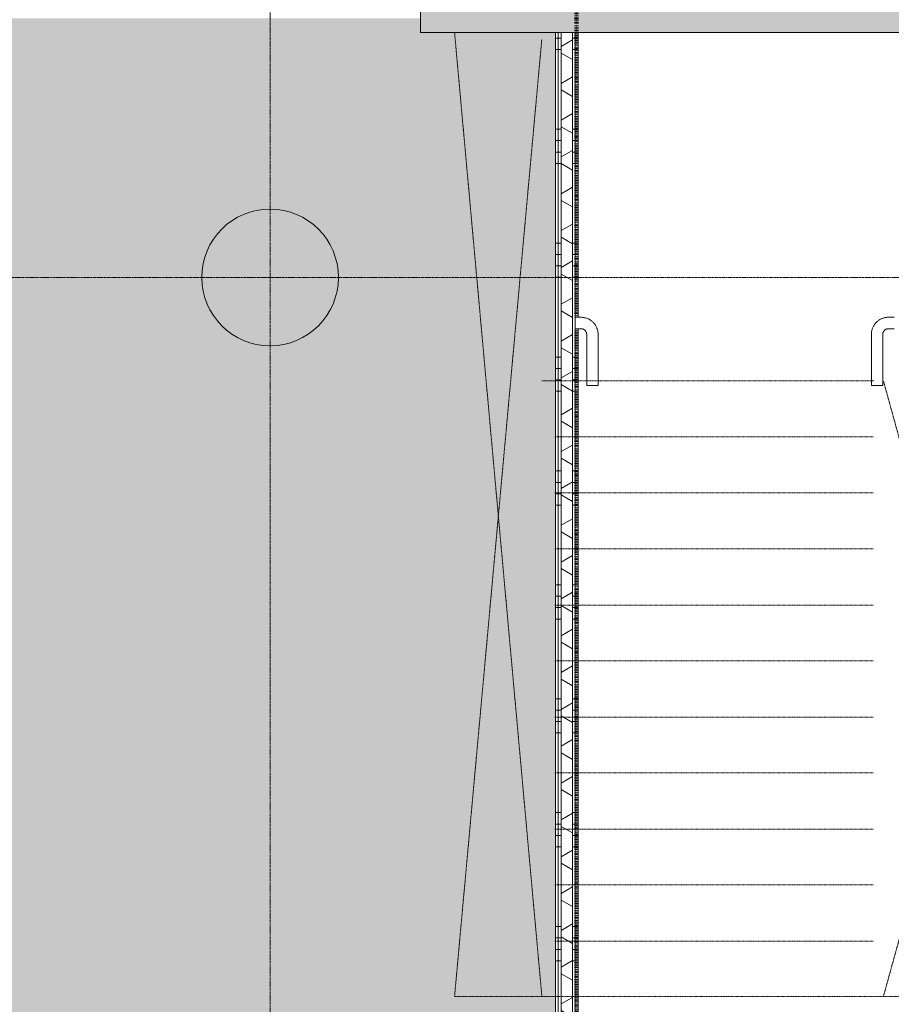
# Model space of a CAD drawing. Header units: millimetres. Extents: x -281 to 145437, y -16481 to 78869.
# Tile 97 of 256: x 16101 to 19927, y 26009 to 30331. Entities that reach past the tile are written whole.
import ezdxf

# ---------------------------------------------------------------- set-up
doc = ezdxf.new("R2010")
doc.units = ezdxf.units.MM
for name, pattern in [('ARC FS 060 minutes', [7.2, 2.4, -1.6, 0, -1.6, 0, -1.6]), ('Grid Line', [12, 6, -2, 2, -2]), ('NLRS_Dash-1mm_Space-1mm_cpz', [2, 1, -1])]:
    doc.linetypes.add(name, pattern=pattern)
for name, color, linetype, lineweight in [('A--A23__Vloeren', 8, 'Continuous', 5), ('A--A2__Ruwbouw', 8, 'Continuous', 5), ('A--L$01A__Algemeen', 7, 'Continuous', 5), ('A--L$07A__Stramien', 1, 'Continuous', 5), ('A--L21__Buitenwanden', 3, 'Continuous', 5), ('A--L22__Binnenwanden', 2, 'Continuous', 5), ('A--L28__Hoofddraagconstructies', 3, 'Continuous', 9), ('A--LD30__DetailPenMiddel', 3, 'Continuous', 5)]:
    doc.layers.add(name, color=color, linetype=linetype, lineweight=lineweight)
pattern_1 = [(0, (0, 200), (0, 500), []), (0, (0, 250), (0, 500), []), (0, (0, 300), (0, 500), []), (0, (0, 350), (0, 500), [])]

# ---------------------------------------------------------------- blocks, each defined once
blk = doc.blocks.new('TBR-B-BWK-C-BES-ARC-R25_rvt-1-L_80_ 11')
at = {"layer": 'A--A2__Ruwbouw'}
blk.add_hatch(color=21, dxfattribs=at).paths.add_polyline_path([(21806.7, 30275), (22240, 30275), (22240, 30525), (17860, 30525), (17860, 30275), (21327.6, 30275)])
at = {"layer": 'A--L28__Hoofddraagconstructies', "lineweight": 5}
blk.add_hatch(color=21, dxfattribs=at).paths.add_polyline_path([(17200, 28900), (17258.5, 28905.8), (17314.8, 28922.8), (17366.7, 28950.6), (17412.1, 28987.9), (17449.4, 29033.3), (17477.2, 29085.2), (17494.7, 29146.3), (17500, 29200), (17494.2, 29258.5), (17477.2, 29314.8), (17449.4, 29366.7), (17412.1, 29412.1), (17366.7, 29449.4), (17314.8, 29477.2), (17258.5, 29494.2), (17200, 29500), (17141.5, 29494.2), (17085.2, 29477.2), (17033.3, 29449.4), (16987.9, 29412.1), (16950.6, 29366.7), (16922.8, 29314.8), (16905.8, 29258.5), (16900, 29200), (16905.8, 29141.5), (16922.8, 29085.2), (16950.6, 29033.3), (16987.9, 28987.9), (17033.3, 28950.6), (17085.2, 28922.8), (17141.5, 28905.8)])
at = {"layer": 'A--L22__Binnenwanden', "color": 231, "lineweight": 18}
for p, q in [((17860, 30525), (17860, 30275)), ((17860, 30275), (22240, 30275))]:
    blk.add_line(p, q, dxfattribs=at)
at = {"layer": 'A--L28__Hoofddraagconstructies', "color": 231, "lineweight": 18}
for start, end in [(0, 180), (180, 0)]:
    blk.add_arc((17200, 29200), 300, start, end, dxfattribs=at)
blk = doc.blocks.new('65_GM_LIB_fire separation vertical_gen_arc - 060 minutes-2361019-L_80_ 11')
at = {"layer": 'A--L$01A__Algemeen', "linetype": 'ARC FS 060 minutes', "lineweight": 100}
for p, q in [((3665.9, 0), (6915.8, 0)), ((6965.8, 0), (8340, 0))]:
    blk.add_line(p, q, dxfattribs=at)
blk = doc.blocks.new('TBR-B-INS-BR-ARC-R25_rvt-1-L_80_ 11')
at = {"layer": 'A--L$01A__Algemeen', "color": 124, "linetype": 'ARC FS 060 minutes', "lineweight": 100, "rotation": 89.99999999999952}
blk.add_blockref('65_GM_LIB_fire separation vertical_gen_arc - 060 minutes-2361019-L_80_ 11', (18545.1, 22059.1), dxfattribs=at)
blk = doc.blocks.new('NLRS_24_10_SF_trappen kern_gen_cpz - NLRS_24_12_02_SF_trappen kern_gen_cpz-66734290-L_80_ 11')
at = {"layer": 'A--L$01A__Algemeen'}
for p, q in [((450, -2750), (450, -2975)), ((500, -2750), (450, -2750)), ((500, -2975), (500, -2750)), ((1700, -2750), (1700, -2975)), ((1750, -2750), (1700, -2750)), ((1750, -2975), (1750, -2750)), ((425, -3000), (400, -3000)), ((1800, -3000), (1775, -3000)), ((1800, -3050), (1800, -3000)), ((400, -3050), (425, -3050)), ((1775, -3050), (1800, -3050))]:
    blk.add_line(p, q, dxfattribs=at)
at = {"layer": 'A--L$01A__Algemeen', "flags": 128}
for points in [[(450, -2975), (450, -2976), (449.9, -2977), (449.8, -2978), (449.7, -2979), (449.5, -2980), (449.3, -2980.9), (449, -2981.9), (448.7, -2982.9), (448.4, -2983.8), (448, -2984.7), (447.6, -2985.6), (447.2, -2986.5), (446.7, -2987.4), (446.2, -2988.3), (445.6, -2989.1), (445.1, -2989.9), (444.4, -2990.7), (443.8, -2991.5), (443.1, -2992.2), (442.4, -2992.9), (441.7, -2993.6), (440.9, -2994.3), (440.1, -2994.9), (439.3, -2995.5), (438.5, -2996), (437.7, -2996.6), (436.8, -2997), (435.9, -2997.5), (435, -2997.9), (434.1, -2998.3), (433.1, -2998.6), (432.2, -2999), (431.2, -2999.2), (430.2, -2999.4), (429.2, -2999.6), (428.3, -2999.8), (427.3, -2999.9), (426.3, -3000), (425.3, -3000), (425, -3000)], [(425, -3050), (428, -3049.9), (431, -3049.8), (434, -3049.5), (436.9, -3049), (439.9, -3048.5), (442.8, -3047.9), (445.7, -3047.1), (448.6, -3046.2), (451.4, -3045.2), (454.2, -3044.1), (456.9, -3042.9), (459.6, -3041.5), (462.3, -3040.1), (464.8, -3038.5), (467.3, -3036.9), (469.8, -3035.2), (472.2, -3033.3), (474.5, -3031.4), (476.7, -3029.4), (478.8, -3027.3), (480.8, -3025.1), (482.8, -3022.8), (484.7, -3020.4), (486.4, -3018), (488.1, -3015.5), (489.7, -3013), (491.1, -3010.3), (492.5, -3007.7), (493.8, -3005), (494.9, -3002.2), (495.9, -2999.4), (496.9, -2996.5), (497.7, -2993.6), (498.3, -2990.7), (498.9, -2987.7), (499.4, -2984.8), (499.7, -2981.8), (499.9, -2978.8), (500, -2975.8), (500, -2975)], [(425, -3050), (428, -3049.9), (431, -3049.8), (434, -3049.5), (436.9, -3049), (439.9, -3048.5), (442.8, -3047.9), (445.7, -3047.1), (448.6, -3046.2), (451.4, -3045.2), (454.2, -3044.1), (456.9, -3042.9), (459.6, -3041.5), (462.3, -3040.1), (464.8, -3038.5), (467.3, -3036.9), (469.8, -3035.2), (472.2, -3033.3), (474.5, -3031.4), (476.7, -3029.4), (478.8, -3027.3), (480.8, -3025.1), (482.8, -3022.8), (484.7, -3020.4), (486.4, -3018), (488.1, -3015.5), (489.7, -3013), (491.1, -3010.3), (492.5, -3007.7), (493.8, -3005), (494.9, -3002.2), (495.9, -2999.4), (496.9, -2996.5), (497.7, -2993.6), (498.3, -2990.7), (498.9, -2987.7), (499.4, -2984.8), (499.7, -2981.8), (499.9, -2978.8), (500, -2975.8)], [(425, -3050), (428, -3049.9), (431, -3049.8), (434, -3049.5), (436.9, -3049), (439.9, -3048.5), (442.8, -3047.9), (445.7, -3047.1), (448.6, -3046.2), (451.4, -3045.2), (454.2, -3044.1), (456.9, -3042.9), (459.6, -3041.5), (462.3, -3040.1), (464.8, -3038.5), (467.3, -3036.9), (469.8, -3035.2), (472.2, -3033.3), (474.5, -3031.4), (476.7, -3029.4), (478.8, -3027.3), (480.8, -3025.1), (482.8, -3022.8), (484.7, -3020.4), (486.4, -3018), (488.1, -3015.5), (489.7, -3013), (491.1, -3010.3), (492.5, -3007.7), (493.8, -3005), (494.9, -3002.2), (495.9, -2999.4), (496.9, -2996.5), (497.7, -2993.6), (498.3, -2990.7), (498.9, -2987.7), (499.4, -2984.8), (499.7, -2981.8), (499.9, -2978.8), (500, -2975.8)], [(425, -3050), (428, -3049.9), (431, -3049.8), (434, -3049.5), (436.9, -3049), (439.9, -3048.5), (442.8, -3047.9), (445.7, -3047.1), (448.6, -3046.2), (451.4, -3045.2), (454.2, -3044.1), (456.9, -3042.9), (459.6, -3041.5), (462.3, -3040.1), (464.8, -3038.5), (467.3, -3036.9), (469.8, -3035.2), (472.2, -3033.3), (474.5, -3031.4), (476.7, -3029.4), (478.8, -3027.3), (480.8, -3025.1), (482.8, -3022.8), (484.7, -3020.4), (486.4, -3018), (488.1, -3015.5), (489.7, -3013), (491.1, -3010.3), (492.5, -3007.7), (493.8, -3005), (494.9, -3002.2), (495.9, -2999.4), (496.9, -2996.5), (497.7, -2993.6), (498.3, -2990.7), (498.9, -2987.7), (499.4, -2984.8), (499.7, -2981.8), (499.9, -2978.8), (500, -2975.8)], [(425, -3050), (428, -3049.9), (431, -3049.8), (434, -3049.5), (436.9, -3049), (439.9, -3048.5), (442.8, -3047.9), (445.7, -3047.1), (448.6, -3046.2), (451.4, -3045.2), (454.2, -3044.1), (456.9, -3042.9), (459.6, -3041.5), (462.3, -3040.1), (464.8, -3038.5), (467.3, -3036.9), (469.8, -3035.2), (472.2, -3033.3), (474.5, -3031.4), (476.7, -3029.4), (478.8, -3027.3), (480.8, -3025.1), (482.8, -3022.8), (484.7, -3020.4), (486.4, -3018), (488.1, -3015.5), (489.7, -3013), (491.1, -3010.3), (492.5, -3007.7), (493.8, -3005), (494.9, -3002.2), (495.9, -2999.4), (496.9, -2996.5), (497.7, -2993.6), (498.3, -2990.7), (498.9, -2987.7), (499.4, -2984.8), (499.7, -2981.8), (499.9, -2978.8), (500, -2975.8)], [(1700, -2975), (1700.1, -2978), (1700.2, -2981), (1700.5, -2984), (1701, -2986.9), (1701.5, -2989.9), (1702.1, -2992.8), (1702.9, -2995.7), (1703.8, -2998.6), (1704.8, -3001.4), (1705.9, -3004.2), (1707.1, -3006.9), (1708.5, -3009.6), (1709.9, -3012.3), (1711.5, -3014.8), (1713.1, -3017.3), (1714.8, -3019.8), (1716.7, -3022.2), (1718.6, -3024.5), (1720.6, -3026.7), (1722.7, -3028.8), (1724.9, -3030.8), (1727.2, -3032.8), (1729.6, -3034.7), (1732, -3036.4), (1734.5, -3038.1), (1737, -3039.7), (1739.7, -3041.1), (1742.3, -3042.5), (1745, -3043.8), (1747.8, -3044.9), (1750.6, -3045.9), (1753.5, -3046.9), (1756.4, -3047.7), (1759.3, -3048.3), (1762.3, -3048.9), (1765.2, -3049.4), (1768.2, -3049.7), (1771.2, -3049.9), (1774.2, -3050), (1775, -3050)], [(1700, -2975), (1700.1, -2978), (1700.2, -2981), (1700.5, -2984), (1701, -2986.9), (1701.5, -2989.9), (1702.1, -2992.8), (1702.9, -2995.7), (1703.8, -2998.6), (1704.8, -3001.4), (1705.9, -3004.2), (1707.1, -3006.9), (1708.5, -3009.6), (1709.9, -3012.3), (1711.5, -3014.8), (1713.1, -3017.3), (1714.8, -3019.8), (1716.7, -3022.2), (1718.6, -3024.5), (1720.6, -3026.7), (1722.7, -3028.8), (1724.9, -3030.8), (1727.2, -3032.8), (1729.6, -3034.7), (1732, -3036.4), (1734.5, -3038.1), (1737, -3039.7), (1739.7, -3041.1), (1742.3, -3042.5), (1745, -3043.8), (1747.8, -3044.9), (1750.6, -3045.9), (1753.5, -3046.9), (1756.4, -3047.7), (1759.3, -3048.3), (1762.3, -3048.9), (1765.2, -3049.4), (1768.2, -3049.7), (1771.2, -3049.9), (1774.2, -3050)], [(1700, -2975), (1700.1, -2978), (1700.2, -2981), (1700.5, -2984), (1701, -2986.9), (1701.5, -2989.9), (1702.1, -2992.8), (1702.9, -2995.7), (1703.8, -2998.6), (1704.8, -3001.4), (1705.9, -3004.2), (1707.1, -3006.9), (1708.5, -3009.6), (1709.9, -3012.3), (1711.5, -3014.8), (1713.1, -3017.3), (1714.8, -3019.8), (1716.7, -3022.2), (1718.6, -3024.5), (1720.6, -3026.7), (1722.7, -3028.8), (1724.9, -3030.8), (1727.2, -3032.8), (1729.6, -3034.7), (1732, -3036.4), (1734.5, -3038.1), (1737, -3039.7), (1739.7, -3041.1), (1742.3, -3042.5), (1745, -3043.8), (1747.8, -3044.9), (1750.6, -3045.9), (1753.5, -3046.9), (1756.4, -3047.7), (1759.3, -3048.3), (1762.3, -3048.9), (1765.2, -3049.4), (1768.2, -3049.7), (1771.2, -3049.9), (1774.2, -3050)], [(1700, -2975), (1700.1, -2978), (1700.2, -2981), (1700.5, -2984), (1701, -2986.9), (1701.5, -2989.9), (1702.1, -2992.8), (1702.9, -2995.7), (1703.8, -2998.6), (1704.8, -3001.4), (1705.9, -3004.2), (1707.1, -3006.9), (1708.5, -3009.6), (1709.9, -3012.3), (1711.5, -3014.8), (1713.1, -3017.3), (1714.8, -3019.8), (1716.7, -3022.2), (1718.6, -3024.5), (1720.6, -3026.7), (1722.7, -3028.8), (1724.9, -3030.8), (1727.2, -3032.8), (1729.6, -3034.7), (1732, -3036.4), (1734.5, -3038.1), (1737, -3039.7), (1739.7, -3041.1), (1742.3, -3042.5), (1745, -3043.8), (1747.8, -3044.9), (1750.6, -3045.9), (1753.5, -3046.9), (1756.4, -3047.7), (1759.3, -3048.3), (1762.3, -3048.9), (1765.2, -3049.4), (1768.2, -3049.7), (1771.2, -3049.9), (1774.2, -3050)], [(1700, -2975), (1700.1, -2978), (1700.2, -2981), (1700.5, -2984), (1701, -2986.9), (1701.5, -2989.9), (1702.1, -2992.8), (1702.9, -2995.7), (1703.8, -2998.6), (1704.8, -3001.4), (1705.9, -3004.2), (1707.1, -3006.9), (1708.5, -3009.6), (1709.9, -3012.3), (1711.5, -3014.8), (1713.1, -3017.3), (1714.8, -3019.8), (1716.7, -3022.2), (1718.6, -3024.5), (1720.6, -3026.7), (1722.7, -3028.8), (1724.9, -3030.8), (1727.2, -3032.8), (1729.6, -3034.7), (1732, -3036.4), (1734.5, -3038.1), (1737, -3039.7), (1739.7, -3041.1), (1742.3, -3042.5), (1745, -3043.8), (1747.8, -3044.9), (1750.6, -3045.9), (1753.5, -3046.9), (1756.4, -3047.7), (1759.3, -3048.3), (1762.3, -3048.9), (1765.2, -3049.4), (1768.2, -3049.7), (1771.2, -3049.9), (1774.2, -3050)], [(1775, -3000), (1774, -3000), (1773, -2999.9), (1772, -2999.8), (1771, -2999.7), (1770, -2999.5), (1769.1, -2999.3), (1768.1, -2999), (1767.1, -2998.7), (1766.2, -2998.4), (1765.3, -2998), (1764.4, -2997.6), (1763.5, -2997.2), (1762.6, -2996.7), (1761.7, -2996.2), (1760.9, -2995.6), (1760.1, -2995.1), (1759.3, -2994.4), (1758.5, -2993.8), (1757.8, -2993.1), (1757.1, -2992.4), (1756.4, -2991.7), (1755.7, -2990.9), (1755.1, -2990.1), (1754.5, -2989.3), (1754, -2988.5), (1753.4, -2987.7), (1753, -2986.8), (1752.5, -2985.9), (1752.1, -2985), (1751.7, -2984.1), (1751.4, -2983.1), (1751, -2982.2), (1750.8, -2981.2), (1750.6, -2980.2), (1750.4, -2979.2), (1750.2, -2978.3), (1750.1, -2977.3), (1750, -2976.3), (1750, -2975.3), (1750, -2975)]]:
    blk.add_lwpolyline(points, dxfattribs=at)

msp = doc.modelspace()

# ---------------------------------------------------------------- hatches: boundary and pattern name
at = {"layer": 'A--A23__Vloeren'}
h = msp.add_hatch(color=10, dxfattribs=at)
h.paths.add_polyline_path([(10829, 8918), (10834, 8918), (10834, 8921), (10859, 8921), (10860, 8925), (10849, 8925.5), (10849, 8971), (10860, 8971.8), (10859, 8978), (11864, 8978), (11864, 8975), (11839, 8975), (11838, 8971), (11849, 8971), (11849, 8925), (11838, 8924.2), (11839, 8918), (11844, 8918), (11844, 8921), (11869, 8921), (11870, 8925), (11859, 8925), (11859, 8971), (11870, 8971.8), (11869, 8978), (12849, 8978), (12849, 8971), (12859, 8971), (12858.7, 8925), (12848, 8924.2), (12849, 8921), (12874, 8921), (12874, 8918), (12879, 8918), (12879, 8925.5), (12869, 8925.5), (12869, 8974.5), (12855, 8975.3), (12854, 8978), (12919, 8978), (12918, 8974.5), (12919, 8974.5), (12919, 8918), (12929, 8918), (12929, 9132), (13129, 9132), (13129, 12191), (9432, 12191), (9432, 9132), (10779, 9132), (10779, 8918), (10789, 8918), (10790, 8978), (10854, 8978), (10853, 8974.5), (10839, 8974.5), (10839, 8925.5), (10829, 8924.7)])
h.paths.add_polyline_path([(13489, 8918), (13490, 8978), (13554, 8978), (13553, 8974.5), (13539, 8974.5), (13539, 8925.5), (13529, 8924.7), (13529, 8918), (13534, 8918), (13534, 8921), (13559, 8921), (13560, 8925), (13549, 8925), (13549, 8971), (13560, 8971.8), (13559, 8978), (14699, 8978), (14699, 8971), (14709, 8971), (14709, 8925), (14719, 8924.2), (14720, 8921), (14724, 8921), (14724, 8918), (14729, 8918), (14730, 8925.5), (14719, 8925.5), (14719, 8974.5), (14705, 8975.3), (14704, 8978), (14769, 8978), (14768, 8974.5), (14769, 8974.5), (14769, 8918), (14779, 8918), (14779, 9132), (15729, 9132), (15729, 12191), (13279, 12191), (13279, 9132), (13479, 9132), (13479, 8918)])
h.paths.add_polyline_path([(13598, 8971.8), (13599, 8971.8), (13599, 8975)])
h.paths.add_polyline_path([(14659, 8971.8), (14660, 8971.8), (14659, 8975)])
h.paths.add_polyline_path([(10898, 8971.8), (10899, 8971.8), (10899, 8975)])
h.paths.add_polyline_path([(11908, 8971.8), (11909, 8971.8), (11909, 8975)])
h.paths.add_polyline_path([(20848.5, 8987), (20962, 8987), (20962, 9200), (22115, 9200), (22115, 15810), (21390, 15810), (21390, 15910), (18110, 15910), (18110, 14610), (17985, 14610), (17985, 15810), (17860, 15810), (17860, 15873.5), (17500, 15873.5), (17500, 15998.5), (17860, 15998.5), (17860, 18648.6), (17960, 18648.6), (17960, 18560), (18110, 18560), (18110, 19660), (17860, 19660), (17860, 22125), (18452.5, 22125), (18452.5, 30275), (17860, 30275), (17860, 30337.5), (10999, 30337.5), (10999, 20048.5), (15549, 20048.5), (15549, 15998.5), (16900, 15998.5), (16900, 15873.5), (10999, 15873.5), (10999, 12541), (17985, 12541), (17985, 13540), (18110, 13540), (18110, 12416), (16079, 12416), (16079, 9200), (19072, 9200), (19072, 8987), (20369.4, 8987)])
h.paths.add_polyline_path([(28514.3, 8987), (29133, 8987), (29133, 9132), (32159, 9132), (32159, 18137.5), (24662.5, 18137.5), (24662.5, 16425.6), (24662.5, 16425.5), (24717.7, 16386.1), (24767, 16339.6), (24809.6, 16286.8), (24844.6, 16228.7), (24871.5, 16166.4), (24889.7, 16101.1), (24898.8, 16033.9), (24898.8, 15966.1), (24889.7, 15898.9), (24871.4, 15833.3), (24844.6, 15771.3), (24809.6, 15713.2), (24767, 15660.4), (24717.7, 15613.9), (24662.5, 15574.4), (24662.5, 14610), (24400, 14610), (24400, 14600), (24437.5, 14599), (24437.5, 14567), (24400, 14567), (24400, 14564.5), (24437.5, 14563.5), (24437.5, 13585.5), (24400, 13585.5), (24400, 13583), (24437.5, 13582), (24437.5, 13550), (24400, 13550), (24400, 13540), (24662.5, 13540), (24662.5, 10425.6), (24662.5, 10425.5), (24721.4, 10383), (24773.5, 10332.4), (24817.7, 10274.7), (24853.2, 10211.3), (24879, 10143.4), (24895, 10068.7), (24900, 10000), (24894.7, 9927.5), (24879, 9856.6), (24852.7, 9787.9), (24817.7, 9725.3), (24773.5, 9667.6), (24721.4, 9617), (24662.5, 9574.4), (24662.5, 9200), (24675, 9200), (24675, 9132), (27243, 9132), (27243, 8987), (28035.2, 8987)])
h.paths.add_polyline_path([(14739.8, 9309.5), (14611.5, 9309.5), (14611.5, 10244.5), (15546.5, 10244.5), (15546.5, 9309.5), (14859.6, 9309.5)])
h.paths.add_polyline_path([(31600, 9700), (31541.5, 9705.8), (31485.2, 9722.8), (31433.3, 9750.6), (31387.9, 9787.9), (31350.6, 9833.3), (31322.8, 9885.2), (31305.8, 9941.5), (31300, 10000), (31305.8, 10058.5), (31322.8, 10114.8), (31350.6, 10166.7), (31389, 10213.1), (31433.3, 10249.4), (31485.2, 10277.2), (31541.5, 10294.2), (31600, 10300), (31658.5, 10294.2), (31714.8, 10277.2), (31766.7, 10249.4), (31812.1, 10212.1), (31849.4, 10166.7), (31877.2, 10114.8), (31894.2, 10058.5), (31900, 10000), (31894.2, 9941.5), (31877.2, 9885.2), (31849.4, 9833.3), (31812.1, 9787.9), (31766.7, 9750.6), (31714.8, 9722.8), (31658.5, 9705.8)])
h.paths.add_polyline_path([(24400, 9700), (24462.5, 9700), (24462.5, 9706.6), (24458.5, 9705.8), (24437.5, 9703.7)])
h.paths.add_polyline_path([(17200, 9700), (17141.5, 9705.8), (17085.2, 9722.8), (17033.3, 9750.6), (16987.9, 9787.9), (16950.6, 9833.3), (16922.8, 9885.2), (16905.8, 9941.5), (16900, 10000), (16905.8, 10058.5), (16922.8, 10114.8), (16950.6, 10166.7), (16987.9, 10212.1), (17033.3, 10249.4), (17085.2, 10277.2), (17141.5, 10294.2), (17200, 10300), (17258.5, 10294.2), (17314.8, 10277.2), (17366.7, 10249.4), (17412.1, 10212.1), (17449.4, 10166.7), (17477.2, 10114.8), (17494.7, 10053.7), (17500, 10000), (17494.2, 9941.5), (17477.2, 9885.2), (17449.4, 9833.3), (17412.1, 9787.9), (17366.7, 9750.6), (17314.8, 9722.8), (17258.5, 9705.8)])
h.paths.add_polyline_path([(10000, 9700), (9941.5, 9705.8), (9885.2, 9722.8), (9828.9, 9754.2), (9787.9, 9787.9), (9750.6, 9833.3), (9722.8, 9885.2), (9705.8, 9941.5), (9700, 10000), (9705.8, 10058.5), (9722.8, 10114.8), (9750.6, 10166.7), (9787.9, 10212.1), (9833.3, 10249.4), (9885.2, 10277.2), (9941.5, 10294.2), (10000, 10300), (10058.5, 10294.2), (10114.8, 10277.2), (10166.7, 10249.4), (10212.1, 10212.1), (10249.4, 10166.7), (10277.2, 10114.8), (10294.2, 10058.5), (10300, 10000), (10294.2, 9941.5), (10277.2, 9885.2), (10249.4, 9833.3), (10212.1, 9787.9), (10166.7, 9750.6), (10114.8, 9722.8), (10058.5, 9705.8)])
h.paths.add_polyline_path([(24578.3, 9760.1), (24598.5, 9775.1), (24598.5, 9776.7), (24596.6, 9775.1)])
h.paths.add_polyline_path([(24620.8, 9798.4), (24633.9, 9812.2), (24642.2, 9824.5), (24632.1, 9812.2)])
h.paths.add_polyline_path([(24654.6, 9843), (24662.5, 9854.8), (24669.7, 9871.2), (24660.9, 9854.8)])
h.paths.add_polyline_path([(24680.3, 9895.4), (24684.9, 9906), (24684.9, 9910.7), (24681.4, 9899.2)])
h.paths.add_polyline_path([(24695.1, 9950.7), (24697.4, 9960.5), (24697.4, 9973.5), (24696.1, 9960.5)])
h.paths.add_polyline_path([(24699.2, 10007.9), (24699.6, 10016.3), (24698.4, 10016.3)])
h.paths.add_polyline_path([(24692.3, 10064.8), (24691, 10072.5), (24691.3, 10068.1)])
h.paths.add_polyline_path([(24674.8, 10119.3), (24673, 10124.5), (24673, 10122.7)])
h.paths.add_polyline_path([(24647.1, 10169.5), (24645.1, 10172.9), (24645.1, 10171.9)])
h.paths.add_polyline_path([(24610.4, 10213.6), (24608.8, 10215.4), (24608.8, 10214.9)])
h.paths.add_polyline_path([(24565.9, 10249.9), (24565.2, 10250.4), (24565.2, 10250.2)])
h.paths.add_polyline_path([(24503.3, 10280.7), (24462.5, 10294.2), (24462.5, 10300), (24400, 10300), (24462.5, 10293)])
h.paths.add_polyline_path([(10517.5, 11332.5), (9782.5, 11332.5), (9782.5, 12067.5), (10517.5, 12067.5), (10517.5, 11391.4)])
h.paths.add_polyline_path([(18097.5, 13550), (18010, 13551), (18010, 13600), (18068, 13599), (18068.8, 13583), (18110, 13582), (18110, 13550)])
h.paths.add_polyline_path([(18097.5, 13585.5), (18070, 13586.5), (18070, 14564.5), (18110, 14563.5), (18110, 13585.5)])
h.paths.add_polyline_path([(18025, 14550), (18024.2, 14550), (18010, 14551), (18010, 14600), (18110, 14599), (18110, 14567), (18068, 14567), (18068, 14550), (18027.2, 14550)])
h.paths.add_polyline_path([(24458.5, 15700), (24462.5, 15700), (24462.5, 15706.6), (24458.5, 15705.8), (24400, 15700), (24450, 15700)])
h.paths.add_polyline_path([(31600, 15700), (31541.5, 15705.8), (31485.2, 15722.8), (31431.1, 15752.4), (31387.9, 15787.9), (31350.6, 15833.3), (31322.8, 15885.2), (31305.8, 15941.5), (31300, 16000), (31305.8, 16058.5), (31322.8, 16114.8), (31350.6, 16166.7), (31389, 16213.1), (31433.3, 16249.4), (31485.2, 16277.2), (31541.5, 16294.2), (31600, 16300), (31658.5, 16294.2), (31714.8, 16277.2), (31766.7, 16249.4), (31812.1, 16212.1), (31849.4, 16166.7), (31877.2, 16114.8), (31894.2, 16058.5), (31900, 16000), (31894.2, 15941.5), (31877.2, 15885.2), (31849.4, 15833.3), (31812.1, 15787.9), (31766.7, 15750.6), (31714.8, 15722.8), (31658.5, 15705.8)])
h.paths.add_polyline_path([(17200, 15700), (17141.5, 15705.8), (17085.2, 15722.8), (17031.1, 15752.4), (16987.9, 15787.9), (16950.6, 15833.3), (16922.8, 15885.2), (16905.8, 15941.5), (16900, 16000), (16905.8, 16058.5), (16922.8, 16114.8), (16950.6, 16166.7), (16987.9, 16212.1), (17033.3, 16249.4), (17085.2, 16277.2), (17141.5, 16294.2), (17200, 16300), (17258.5, 16294.2), (17314.8, 16277.2), (17366.7, 16249.4), (17412.1, 16212.1), (17449.4, 16166.7), (17477.2, 16114.8), (17494.7, 16053.7), (17499.8, 15998.5), (17494.2, 15941.5), (17477.2, 15885.2), (17449.4, 15833.3), (17412.1, 15787.9), (17366.7, 15750.6), (17314.8, 15722.8), (17258.5, 15705.8)])
h.paths.add_polyline_path([(24516.3, 15723.7), (24518, 15724.2), (24517.3, 15724.2)])
h.paths.add_polyline_path([(24567.8, 15751.5), (24569.3, 15752.4), (24568.6, 15752.2)])
h.paths.add_polyline_path([(24612.9, 15788.8), (24613.8, 15789.5), (24613.5, 15789.5)])
h.paths.add_polyline_path([(24649.9, 15834.1), (24650.4, 15834.8), (24650.2, 15834.8)])
h.paths.add_polyline_path([(24677.3, 15885.7), (24677.6, 15886.3), (24677.5, 15886.3)])
h.paths.add_polyline_path([(24694.3, 15941.8), (24694.3, 15942), (24694.3, 15942)])
h.paths.add_polyline_path([(10999, 15998.5), (15459, 15998.5), (15459, 16008.5), (15469, 16008.5), (15469, 19968.5), (11009, 19968.5), (11009, 19958.5), (10999, 19958.5), (10999, 16069.5)])
h.paths.add_polyline_path([(24490.6, 16284.5), (24462.5, 16294.2), (24462.5, 16300), (24400, 16300), (24462.5, 16293)])
h.paths.add_polyline_path([(17947.5, 18658.6), (17860, 18659.6), (17860, 18691.6), (17902, 18691.6), (17902, 18708.6), (17960, 18707.6), (17960, 18658.6)])
h.paths.add_polyline_path([(17874.2, 18694.1), (17860, 18695.1), (17860, 19623.1), (17900, 19622.1), (17900, 18694.1), (17874.2, 18695.1)])
h.paths.add_polyline_path([(17960, 19608.6), (17902, 19609.6), (17901.2, 19625.6), (17860, 19626.6), (17860.3, 19658.6), (17960, 19657.6), (17960, 19609.6)])
h.paths.add_polyline_path([(17200, 21700), (17141.5, 21705.8), (17085.2, 21722.8), (17033.3, 21750.6), (16987.9, 21787.9), (16950.6, 21833.3), (16922.8, 21885.2), (16905.8, 21941.5), (16900, 22000), (16905.8, 22058.5), (16922.8, 22114.8), (16950.6, 22166.7), (16987.9, 22212.1), (17033.3, 22249.4), (17085.2, 22277.2), (17141.5, 22294.2), (17200, 22300), (17258.5, 22294.2), (17314.8, 22277.2), (17366.7, 22249.4), (17412.1, 22212.1), (17449.4, 22166.7), (17477.2, 22114.8), (17494.7, 22053.7), (17500, 22000), (17494.2, 21941.5), (17477.2, 21885.2), (17449.4, 21833.3), (17412.1, 21787.9), (17366.7, 21750.6), (17314.8, 21722.8), (17258.5, 21705.8)])
h.paths.add_polyline_path([(17200, 28900), (17141.5, 28905.8), (17085.2, 28922.8), (17033.3, 28950.6), (16987.9, 28987.9), (16950.6, 29033.3), (16922.8, 29085.2), (16905.8, 29141.5), (16900, 29200), (16905.8, 29258.5), (16922.8, 29314.8), (16950.6, 29366.7), (16987.9, 29412.1), (17033.3, 29449.4), (17085.2, 29477.2), (17141.5, 29494.2), (17200, 29500), (17258.5, 29494.2), (17314.8, 29477.2), (17366.7, 29449.4), (17412.1, 29412.1), (17449.4, 29366.7), (17477.2, 29314.8), (17494.7, 29253.7), (17500, 29200), (17494.2, 29141.5), (17477.2, 29085.2), (17449.4, 29033.3), (17412.1, 28987.9), (17366.7, 28950.6), (17314.8, 28922.8), (17258.5, 28905.8)])
h.paths.add_polyline_path([(21415, 56540), (21415, 56557), (20780, 56557), (20780, 56540), (21327.6, 56540)])
at = {"layer": 'A--A2__Ruwbouw'}
h = msp.add_hatch(dxfattribs=at)
h.set_pattern_fill('FP_1', color=256, style=0, pattern_type=2)
h.set_pattern_definition(pattern_1)
h.paths.add_polyline_path([(18465, 25920), (18465, 30275), (18452.5, 30275), (18452.9, 25920)])
h = msp.add_hatch(dxfattribs=at)
h.set_pattern_fill('FP_1', color=256, style=0, pattern_type=2)
h.set_pattern_definition(pattern_1)
h.paths.add_polyline_path([(18465, 25920), (18477.5, 25920), (18477.5, 30275), (18465, 30275), (18465, 26218.9)])
h = msp.add_hatch(dxfattribs=at)
h.set_pattern_fill('FP_144', color=256, angle=60, style=0, pattern_type=2)
h.set_pattern_definition([(330, (18452.5, 28097.5), (70, 121.244), []), (30, (18452.5, 28097.5), (-70, 121.244), [])])
h.paths.add_polyline_path([(18477.5, 25920), (18527.5, 25920), (18527.5, 30275), (18477.5, 30275), (18477.5, 26218.9)])
h = msp.add_hatch(dxfattribs=at)
h.set_pattern_fill('FP_1', color=256, style=0, pattern_type=2)
h.set_pattern_definition(pattern_1)
h.paths.add_polyline_path([(18527.5, 25920), (18540, 25920), (18540, 30275), (18527.5, 30275), (18527.5, 26218.9)])
h = msp.add_hatch(dxfattribs=at)
h.set_pattern_fill('FP_1', color=256, style=0, pattern_type=2)
h.set_pattern_definition(pattern_1)
h.paths.add_polyline_path([(18540, 25920), (18552.5, 25920), (18552.5, 28974.9), (18540, 28974.9), (18540, 26218.9)])
h.paths.add_polyline_path([(18540, 29024.9), (18552.5, 29024.9), (18552.5, 30275), (18540, 30275), (18540, 29073.4)])

# ---------------------------------------------------------------- linework, layer by layer
at = {"layer": 'A--L$07A__Stramien', "linetype": 'Grid Line'}
for p, q in [((17200, 64428.4), (17200, 5044.8)), ((100373, 29200), (-281.1, 29200))]:
    msp.add_line(p, q, dxfattribs=at)
at = {"layer": 'A--L21__Buitenwanden'}
for p, q in [((18552.5, 30275), (18452.5, 30275)), ((18452.5, 30275), (18452.5, 23625)), ((18465, 30275), (18465, 23625)), ((18477.5, 30275), (18477.5, 23625)), ((18527.5, 30275), (18527.5, 23625)), ((18540, 30275), (18540, 29024.9)), ((18552.5, 29024.9), (18552.5, 30275)), ((18540, 28974.9), (18540, 25725)), ((18552.5, 25725), (18552.5, 28974.9))]:
    msp.add_line(p, q, dxfattribs=at)
at = {"layer": 'A--LD30__DetailPenMiddel', "linetype": 'NLRS_Dash-1mm_Space-1mm_cpz'}
for p, q in [((18393.4, 26043.1), (18010, 30275)), ((18010, 26043.1), (18393, 30245)), ((18393.4, 28745.4), (19850.1, 28745.4)), ((20639.5, 26043.1), (19893, 28745)), ((19892.6, 26043.1), (20639.5, 28738.1)), ((18450.9, 28500.4), (19850.1, 28500.4)), ((18450.9, 28253.6), (19850.1, 28253.6)), ((18450.9, 28008.6), (19850.1, 28008.6)), ((18450.9, 27761.7), (19850.1, 27761.7)), ((18450.9, 27516.7), (19850.1, 27516.7)), ((18450.9, 27269.9), (19850.1, 27269.9)), ((18450.9, 27024.9), (19850.1, 27024.9)), ((18450.9, 26778.1), (19850.1, 26778.1)), ((18450.9, 26533.1), (19850.1, 26533.1)), ((18450.9, 26286.2), (19850.1, 26286.2)), ((20639.5, 26043.1), (18010, 26043.1))]:
    msp.add_line(p, q, dxfattribs=at)

# ---------------------------------------------------------------- block references
at = {"lineweight": 5}
for name in ['TBR-B-BWK-C-BES-ARC-R25_rvt-1-L_80_ 11', 'TBR-B-INS-BR-ARC-R25_rvt-1-L_80_ 11']:
    msp.add_blockref(name, (0, 0), dxfattribs=at)
at = {"layer": 'A--L28__Hoofddraagconstructies', "lineweight": 5, "rotation": 180}
msp.add_blockref('NLRS_24_10_SF_trappen kern_gen_cpz - NLRS_24_12_02_SF_trappen kern_gen_cpz-66734290-L_80_ 11', (20340, 25974.9), dxfattribs=at)

doc.saveas('drawing.dxf')
